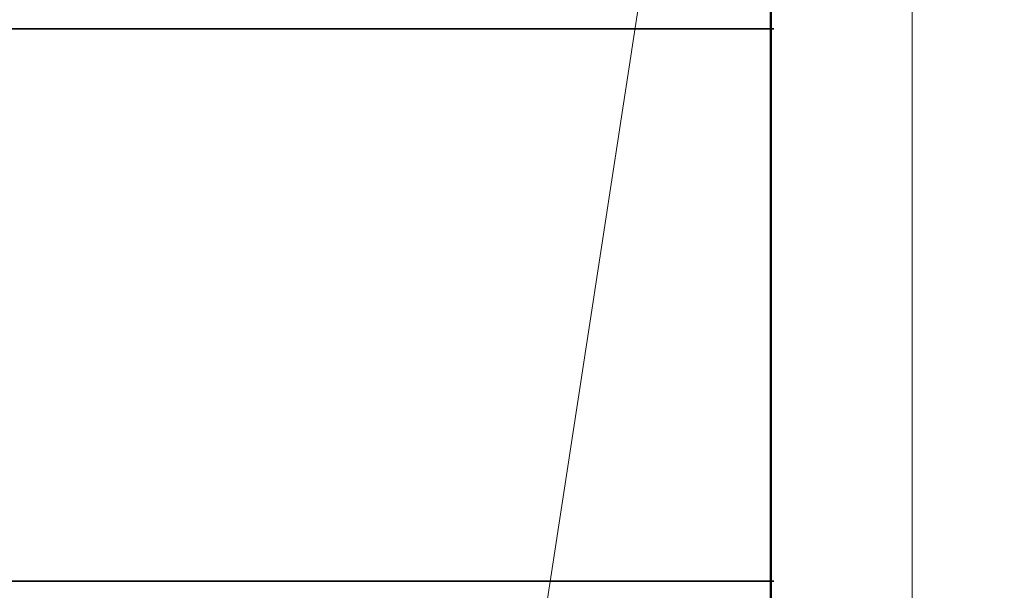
# Model space of a CAD drawing. Extents: x 353221 to 353633, y 5707812 to 5707954.
# Tile 33 of 35: x 353577 to 353586, y 5707879 to 5707884. Entities that reach past the tile are written whole.
import ezdxf

# ---------------------------------------------------------------- set-up
doc = ezdxf.new("R2010")
doc.units = 0
doc.header["$MEASUREMENT"] = 0
doc.linetypes.add('LINE_LT_10', pattern=[10000, 10000, 0])
for name, color, linetype in [('ALK', 7, 'Continuous'), ('Verm Rahmen P-2', 7, 'Continuous'), ('Verm Schriftfeld P-2', 7, 'Continuous')]:
    doc.layers.add(name, color=color, linetype=linetype)

msp = doc.modelspace()

# ---------------------------------------------------------------- linework, layer by layer
at = {"layer": 'ALK', "color": 1, "lineweight": 18, "true_color": 0xff0000}
msp.add_lwpolyline([(353581.115, 5707873.249), (353582.027, 5707879.169), (353582.794, 5707884.175), (353559.595, 5707887.581), (353555.794, 5707890.738), (353554.656, 5707891.684), (353550.205, 5707895.38), (353547.304, 5707891.959), (353546.996, 5707891.596), (353538.092, 5707881.091), (353542.13, 5707870.169), (353556.615, 5707867.924), (353579.755, 5707864.336), (353581.115, 5707873.249)], close=True, dxfattribs=at)
msp.add_lwpolyline([(353586.0349, 5707863.372), (353579.755, 5707864.336), (353581.115, 5707873.249), (353582.027, 5707879.169), (353582.794, 5707884.175), (353586.0349, 5707891.009)], dxfattribs=at)
at = {"layer": 'Verm Rahmen P-2', "color": 18, "linetype": 'LINE_LT_10', "lineweight": 13, "true_color": 0x000000}
msp.add_line((353585.22, 5707919.63), (353585.22, 5707845.88), dxfattribs=at)
at = {"layer": 'Verm Rahmen P-2', "color": 18, "linetype": 'LINE_LT_10', "lineweight": 50, "true_color": 0x000000}
msp.add_line((353583.97, 5707918.38), (353583.97, 5707847.13), dxfattribs=at)
at = {"layer": 'Verm Schriftfeld P-2', "color": 18, "lineweight": 50, "true_color": 0x000000}
msp.add_line((353583.97, 5707918.38), (353583.97, 5707847.13), dxfattribs=at)
at = {"layer": 'Verm Schriftfeld P-2', "color": 18, "lineweight": 35, "true_color": 0x000000}
for p, q in [((353538.9966, 5707884.0114), (353583.9966, 5707884.0114)), ((353538.9966, 5707879.1364), (353583.9966, 5707879.1364))]:
    msp.add_line(p, q, dxfattribs=at)

doc.saveas('drawing.dxf')
